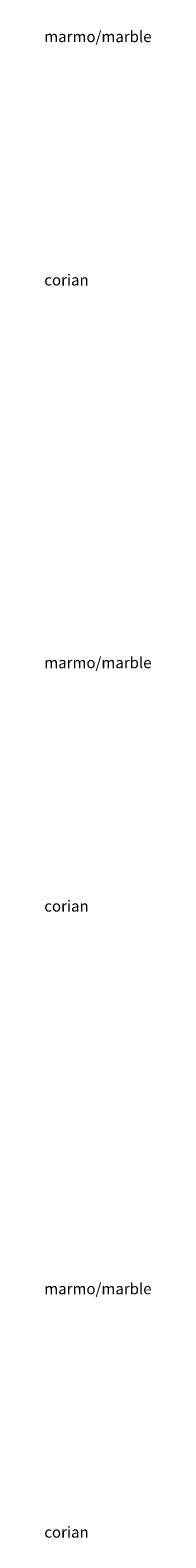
# Model space of a CAD drawing. Header units: millimetres. Extents: x 396 to 4372, y 216 to 1946.
# Tile 6 of 12: x 2271 to 2319, y 1216 to 1900. Entities that reach past the tile are written whole.
import ezdxf

# ---------------------------------------------------------------- set-up
doc = ezdxf.new("R2010")
doc.units = ezdxf.units.MM
doc.styles.get("Standard").update_dxf_attribs({"font": 'arial.ttf'})

msp = doc.modelspace()

# ---------------------------------------------------------------- texts
at = {"char_height": 5, "attachment_point": 1}
for s, insert in [('marmo/marble', (2270.35, 1899.43)), ('corian', (2270.35, 1789, 0)), ('marmo/marble', (2270.35, 1615.36)), ('corian', (2270.35, 1504.92, 0)), ('marmo/marble', (2270.35, 1331.29)), ('corian', (2270.35, 1220.85, 0))]:
    msp.add_mtext_dynamic_manual_height_columns(s, width=116.7835, gutter_width=12.5, heights=[0], dxfattribs=dict(at, insert=insert))

doc.saveas('drawing.dxf')
